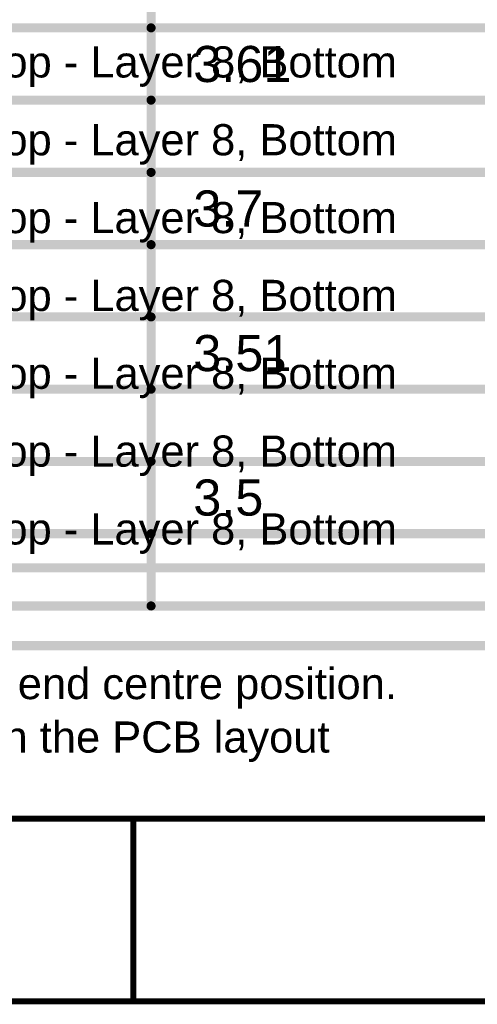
# Model space of a CAD drawing. Header units: inches. Extents: x -6 to 11.2, y -2.2 to 8.3.
# Tile 5 of 256: x -2.093 to -1.34, y -2.173 to -0.555. Entities that reach past the tile are written whole.
import ezdxf

# ---------------------------------------------------------------- set-up
doc = ezdxf.new("R2010")
doc.units = ezdxf.units.IN
doc.header["$MEASUREMENT"] = 0
for name, color, linetype in [('Drill Drawing', 1, 'Continuous'), ('Frame', 216, 'Continuous'), ('Notes', 56, 'Continuous')]:
    doc.layers.add(name, color=color, linetype=linetype)
doc.styles.add('Arial', font='txt', dxfattribs={"height": 0.2})

msp = doc.modelspace()

# ---------------------------------------------------------------- linework, layer by layer
at = {"layer": 'Drill Drawing'}
for points in [[(-5.5772, -1.4558, 0.015, 0.015, 0), (-0.3454, -1.4558, 0.015, 0.015, 0)], [(-5.5772, -1.5837, 0.015, 0.015, 0), (-0.3454, -1.5837, 0.015, 0.015, 0)]]:
    msp.add_lwpolyline(points, format="xyseb", dxfattribs=at)
at = {"layer": 'Frame'}
for points in [[(-5.7308, -1.8683, 0.00984, 0.00984, 0), (10.1692, -1.8683, 0.00984, 0.00984, 0)], [(-1.9058, -2.1683, 0.00984, 0.00984, 0), (-1.9058, -1.8683, 0.00984, 0.00984, 0)], [(-6.0278, -2.1683, 0.00984, 0.00984, 0), (10.4692, -2.1683, 0.00984, 0.00984, 0)]]:
    msp.add_lwpolyline(points, format="xyseb", dxfattribs=at)
for points in [[(-1.9082, -1.8683, 0.00492, 0.00492, 1), (-1.9033, -1.8683, 0.00492, 0.00492, 1)], [(-1.9082, -2.1683, 0.00492, 0.00492, 1), (-1.9033, -2.1683, 0.00492, 0.00492, 1)]]:
    msp.add_lwpolyline(points, format="xyseb", close=True, dxfattribs=at)
at = {"layer": 'Notes'}
for points in [[(-1.8766, -1.5184, 0.015, 0.015, 0), (-1.8766, 1.0948, 0.015, 0.015, 0)], [(-2.5201, -0.5681, 0.015, 0.015, 0), (-1.8766, -0.5681, 0.015, 0.015, 0)], [(-1.8766, -0.5681, 0.015, 0.015, 0), (-1.3123, -0.5681, 0.015, 0.015, 0)], [(-2.5201, -0.6869, 0.015, 0.015, 0), (-1.8766, -0.6869, 0.015, 0.015, 0)], [(-1.8766, -0.6869, 0.015, 0.015, 0), (-1.3123, -0.6869, 0.015, 0.015, 0)], [(-2.5201, -0.8057, 0.015, 0.015, 0), (-1.8766, -0.8057, 0.015, 0.015, 0)], [(-1.8766, -0.8057, 0.015, 0.015, 0), (-1.3123, -0.8057, 0.015, 0.015, 0)], [(-2.5201, -0.9245, 0.015, 0.015, 0), (-1.8766, -0.9245, 0.015, 0.015, 0)], [(-1.8766, -0.9245, 0.015, 0.015, 0), (-1.3123, -0.9245, 0.015, 0.015, 0)], [(-2.5201, -1.0433, 0.015, 0.015, 0), (-1.8766, -1.0433, 0.015, 0.015, 0)], [(-1.8766, -1.0433, 0.015, 0.015, 0), (-1.3123, -1.0433, 0.015, 0.015, 0)], [(-2.5201, -1.1621, 0.015, 0.015, 0), (-1.8766, -1.1621, 0.015, 0.015, 0)], [(-1.8766, -1.1621, 0.015, 0.015, 0), (-1.3123, -1.1621, 0.015, 0.015, 0)], [(-2.5201, -1.2808, 0.015, 0.015, 0), (-1.8766, -1.2808, 0.015, 0.015, 0)], [(-1.8766, -1.2808, 0.015, 0.015, 0), (-1.3123, -1.2808, 0.015, 0.015, 0)], [(-2.5201, -1.3996, 0.015, 0.015, 0), (-1.8766, -1.3996, 0.015, 0.015, 0)], [(-1.8766, -1.3996, 0.015, 0.015, 0), (-1.3123, -1.3996, 0.015, 0.015, 0)], [(-2.5201, -1.5184, 0.015, 0.015, 0), (-1.8766, -1.5184, 0.015, 0.015, 0)], [(-1.8766, -1.5184, 0.015, 0.015, 0), (-1.3123, -1.5184, 0.015, 0.015, 0)]]:
    msp.add_lwpolyline(points, format="xyseb", dxfattribs=at)
for points in [[(-1.8804, -0.5681, 0.0075, 0.0075, 1), (-1.8729, -0.5681, 0.0075, 0.0075, 1)], [(-1.8804, -0.5681, 0.0075, 0.0075, 1), (-1.8729, -0.5681, 0.0075, 0.0075, 1)], [(-1.8804, -0.6869, 0.0075, 0.0075, 1), (-1.8729, -0.6869, 0.0075, 0.0075, 1)], [(-1.8804, -0.6869, 0.0075, 0.0075, 1), (-1.8729, -0.6869, 0.0075, 0.0075, 1)], [(-1.8804, -0.8057, 0.0075, 0.0075, 1), (-1.8729, -0.8057, 0.0075, 0.0075, 1)], [(-1.8804, -0.8057, 0.0075, 0.0075, 1), (-1.8729, -0.8057, 0.0075, 0.0075, 1)], [(-1.8804, -0.9245, 0.0075, 0.0075, 1), (-1.8729, -0.9245, 0.0075, 0.0075, 1)], [(-1.8804, -0.9245, 0.0075, 0.0075, 1), (-1.8729, -0.9245, 0.0075, 0.0075, 1)], [(-1.8804, -1.0433, 0.0075, 0.0075, 1), (-1.8729, -1.0433, 0.0075, 0.0075, 1)], [(-1.8804, -1.0433, 0.0075, 0.0075, 1), (-1.8729, -1.0433, 0.0075, 0.0075, 1)], [(-1.8804, -1.1621, 0.0075, 0.0075, 1), (-1.8729, -1.1621, 0.0075, 0.0075, 1)], [(-1.8804, -1.1621, 0.0075, 0.0075, 1), (-1.8729, -1.1621, 0.0075, 0.0075, 1)], [(-1.8804, -1.2808, 0.0075, 0.0075, 1), (-1.8729, -1.2808, 0.0075, 0.0075, 1)], [(-1.8804, -1.2808, 0.0075, 0.0075, 1), (-1.8729, -1.2808, 0.0075, 0.0075, 1)], [(-1.8804, -1.3996, 0.0075, 0.0075, 1), (-1.8729, -1.3996, 0.0075, 0.0075, 1)], [(-1.8804, -1.3996, 0.0075, 0.0075, 1), (-1.8729, -1.3996, 0.0075, 0.0075, 1)], [(-1.8804, -1.5184, 0.0075, 0.0075, 1), (-1.8729, -1.5184, 0.0075, 0.0075, 1)], [(-1.8804, -1.5184, 0.0075, 0.0075, 1), (-1.8729, -1.5184, 0.0075, 0.0075, 1)], [(-1.8804, -1.5184, 0.0075, 0.0075, 1), (-1.8729, -1.5184, 0.0075, 0.0075, 1)]]:
    msp.add_lwpolyline(points, format="xyseb", close=True, dxfattribs=at)

# ---------------------------------------------------------------- texts
at = {"layer": 'Drill Drawing', "style": 'Arial'}
for s, p in [('Layer 1, Top - Layer 8, Bottom', (-2.4415, -0.6497)), ('Layer 1, Top - Layer 8, Bottom', (-2.4415, -0.7776)), ('Layer 1, Top - Layer 8, Bottom', (-2.4415, -0.9056)), ('Layer 1, Top - Layer 8, Bottom', (-2.4415, -1.0335)), ('Layer 1, Top - Layer 8, Bottom', (-2.4415, -1.1615)), ('Layer 1, Top - Layer 8, Bottom', (-2.4415, -1.2894)), ('Layer 1, Top - Layer 8, Bottom', (-2.4415, -1.4174)), ('= Calculated from tool start centre position to tool end centre position.', (-3.6716, -1.6716)), (' = Routed Path Length + Tool Size = Slot length as defined in the PCB layout', (-4.0212, -1.7595))]:
    msp.add_text(s, height=0.051181, dxfattribs=at).set_placement(p)
at = {"layer": 'Notes', "style": 'Arial'}
for s, p in [('3.61', (-1.8072, -0.6572)), ('3.7', (-1.8072, -0.8948)), ('3.51', (-1.8072, -1.1324)), ('3.5', (-1.8072, -1.3699))]:
    msp.add_text(s, height=0.05939, dxfattribs=at).set_placement(p)

doc.saveas('drawing.dxf')
